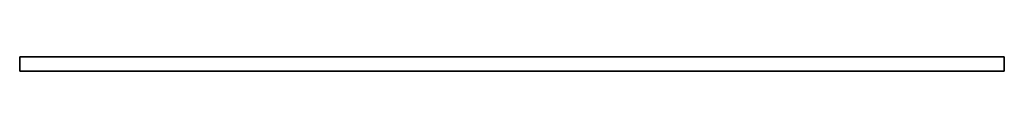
# Model space of a CAD drawing. Header units: millimetres. Extents: x 0 to 2500, y -17 to 20.
import ezdxf

# ---------------------------------------------------------------- set-up
doc = ezdxf.new("R2010")
doc.units = ezdxf.units.MM
doc.header["$LTSCALE"] = 10
doc.layers.add('3DD-cke-_BESCH_sich_laufhor_hilf', color=1, linetype='Continuous')
doc.layers.add('3DD-cke-_BESCH_sich_laufhor_hilf_wnz', color=1, linetype='Continuous')

msp = doc.modelspace()

# ---------------------------------------------------------------- linework, layer by layer
at = {"layer": '3DD-cke-_BESCH_sich_laufhor_hilf_wnz'}
msp.add_polyline3d([(0, 20, 0), (0, 20, 0), (0, 20, 0), (0, 20, 0), (0, 20, 0), (0, 20, 0), (0, -17, 0), (0, -17, -33), (0, 20, -33), (0, -17, -33), (2500, -17, -33), (2500, 20, -33), (2500, -17, -33), (2500, -17, 0), (2500, 20, 0), (2500, -17, 0), (0, -17, 0), (0, 20, 0), (0, 20, -33), (2500, 20, -33), (2500, 20, 0), (0, 20, 0)], dxfattribs=at)

# ---------------------------------------------------------------- meshes
at = {"layer": '3DD-cke-_BESCH_sich_laufhor_hilf'}
mesh = msp.add_polymesh((6, 3), dxfattribs=at)
for k, corner in enumerate([(2500, 20), (2500, -17), (2500, -17), (0, 20), (0, -17), (0, -17), (0, 20, -33), (0, -17, -33), (0, -17), (2500, 20, -33), (2500, -17, -33), (2500, -17), (2500, 20, -33), (2500, 20, -33), (2500, 20), (0, 20, -33), (0, 20, -33), (0, 20)]):
    mesh.set_mesh_vertex(divmod(k, 3), corner)

doc.saveas('drawing.dxf')
